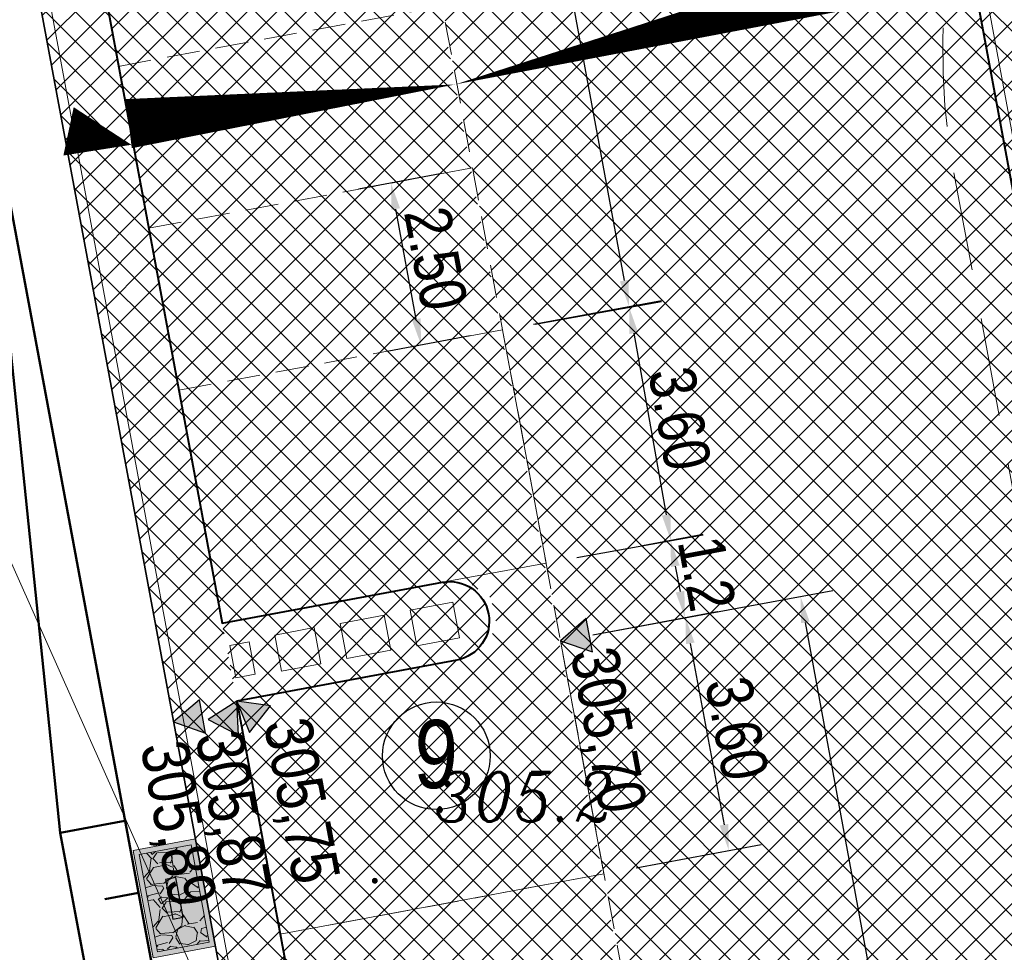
# Model space of a CAD drawing. Extents: x 779 to 3668, y -1329 to 9570.
# Tile 87 of 106: x 2179 to 2194, y -273 to -259. Entities that reach past the tile are written whole.
import ezdxf

# ---------------------------------------------------------------- set-up
doc = ezdxf.new("R2010")
doc.units = 0
for name, pattern in [('CIĄGłA', [0]), ('DASH', [0.75, 0.5, -0.25]), ('DASHED', [0.75, 0.5, -0.25])]:
    doc.linetypes.add(name, pattern=pattern)
for name, color, linetype, lineweight in [('219-działka ewidencyjna', 7, 'Continuous', 0), ('_a_obiekty', 250, 'Continuous', 30), ('AGP1_HATCH', 7, 'Continuous', 5), ('AGP1_KRAWEZNIKI', 7, 'Continuous', 40), ('AGP1_KRAWEZNIKI GRUBOŚCI', 7, 'Continuous', 9), ('AGP1_KRAWEZNIKI NOWE', 7, 'Continuous', 30), ('AGP1_OPISY', 7, 'Continuous', 13), ('kanał technologiczny (linia)', 7, 'Continuous', 0), ('RTPW01', 253, 'Continuous', 0), ('zz-legenda', 7, 'Continuous', 13), ('zz-obrzeża', 44, 'Continuous', 35), ('zz-skarpy', 92, 'Continuous', 50), ('zz-wypełnienie-chodniki', 142, 'Continuous', 5), ('zz-wypełnienie-drogi', 52, 'Continuous', 5), ('zz-wypełnienie-inne', 22, 'Continuous', 5)]:
    doc.layers.add(name, color=color, linetype=linetype, lineweight=lineweight)
doc.layers.add('SYTUACJA - znaki_czytnik_kart', color=7, linetype='Continuous')
doc.layers.add('zz-odwodnienie', color=5, linetype='Continuous')
doc.styles.add('ARIAL', font='ARIALN.TTF')
doc.styles.get("Standard").update_dxf_attribs({"font": 'arial.ttf'})
doc.styles.add('Style-ITALIC_1250', font='ITALIC_1250.shx')
doc.dimstyles.new('z1do1', dxfattribs={"dimtxt": 0.7, "dimasz": 0.4, "dimexe": 0.5, "dimexo": 0.5, "dimgap": 0.1, "dimtad": 1, "dimrnd": 0.05, "dimzin": 0, "dimdsep": 46, "dimtxsty": 'ARIAL', "dimcen": 0.09, "dimazin": 0, "dimtfac": 1, "dimtofl": 0, "dimtmove": 0, "dimatfit": 3, "dimfxl": 1, "dimtolj": 1, "dimtzin": 0, "dimarcsym": 0})
pattern_1 = [(45, (0, 0), (-0.2245064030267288, 0.2245064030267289), []), (135, (0, 0), (-0.2245064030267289, -0.2245064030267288), [])]
pattern_2 = [(45, (462.9080796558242, -495.6482805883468), (-0.2245064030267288, 0.2245064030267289), []), (135, (462.9080796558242, -495.6482805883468), (-0.2245064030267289, -0.2245064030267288), [])]
pattern_3 = [(45, (-3.070842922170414e-06, -495.6482803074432), (-0.2245064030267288, 0.2245064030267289), []), (135, (-3.070842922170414e-06, -495.6482803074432), (-0.2245064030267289, -0.2245064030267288), [])]

# ---------------------------------------------------------------- blocks, each defined once
blk = doc.blocks.new('RTPW01')
at = {"layer": 'RTPW01', "linetype": 'Continuous', "lineweight": 13, "true_color": 0x939598}
h = blk.add_hatch(color=252, dxfattribs=at)
edge = h.paths.add_edge_path()
edge.add_arc((0, 0), 0.045, 0, 360)
blk = doc.blocks.new('PZT MDCP podkład')
at = {"layer": '219-działka ewidencyjna', "color": 8, "linetype": 'Continuous', "lineweight": 13, "flags": 128}
blk.add_lwpolyline([(2102.666406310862, 125.6664607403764), (2122.376406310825, 81.44646074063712)], dxfattribs=at)
at = {"layer": 'RTPW01', "color": 8, "linetype": 'Continuous', "lineweight": 13}
blk.add_blockref('RTPW01', (2118.768406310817, 97.09846074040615), dxfattribs=at)
at = {"layer": 'RTPW01', "color": 8, "linetype": 'Continuous', "lineweight": 13, "style": 'Style-ITALIC_1250', "width": 0.9}
blk.add_text('305.2', height=0.75, dxfattribs=at).set_placement((2119.668406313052, 97.99846074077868))
blk = doc.blocks.new('znak wjazd-wyjazd')
at = {"layer": 'AGP1_HATCH', "true_color": 0x939598}
h = blk.add_hatch(dxfattribs=at)
h.set_pattern_fill('GRAVEL', color=252, scale=0.03, angle=28.27177332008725)
h.set_pattern_definition([(256.2845608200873, (-3071872.688159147, -8005853.467495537), (-2.120491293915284, -8.927311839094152), [0.102516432, -10.1491450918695]), (213.2415143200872, (-3071872.71246583, -8005853.567088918), (7.692294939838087, 5.002197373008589), [0.1759214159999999, -17.41621466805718]), (160.7822204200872, (-3071872.859600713, -8005853.663523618), (10.68118740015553, -3.772871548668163), [0.124044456, -12.28041683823]), (295.5454623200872, (-3071873.031099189, -8005853.972059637), (-6.547391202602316, 13.78295731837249), [0.1602013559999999, -15.8599312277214]), (321.1054275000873, (-3071872.962016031, -8005854.116600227), (-7.686603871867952, 6.248596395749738), [0.1570901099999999, -15.5519423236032]), (25.54546232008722, (-3071872.839752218, -8005854.215235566), (-13.78295731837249, -6.547391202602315), [0.1602013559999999, -15.8599312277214]), (65.96601379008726, (-3071872.695211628, -8005854.146152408), (-5.1150748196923, -11.40303668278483), [0.211858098, -20.9739345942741]), (100.5271016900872, (-3071872.608926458, -8005853.952661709), (-3.24263068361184, 17.29070843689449), [0.200015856, -19.8015769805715]), (149.7013389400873, (-3071872.645469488, -8005853.756012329), (-10.06083341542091, 5.836924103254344), [0.1607438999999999, -15.9136637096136]), (203.5081316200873, (-3071872.784257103, -8005853.674915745), (7.743042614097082, 3.299069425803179), [0.1835139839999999, -8.992181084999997]), (250.6692111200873, (-3071872.952539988, -8005853.748115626), (-4.083048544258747, -11.71321367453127), [0.237323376, -23.4950317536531]), (167.0858481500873, (-3071872.363099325, -8005853.621455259), (-6.863259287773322, 1.500137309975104), [0.08100136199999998, -8.0191697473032]), (199.7410077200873, (-3071872.442052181, -8005853.603352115), (9.44617052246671, 3.349817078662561), [0.1541045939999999, -15.25639169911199]), (253.2717733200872, (-3071872.587100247, -8005853.655403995), (0.3609246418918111, -0.6711016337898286), [0.1077628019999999, -0.9698679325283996]), (231.4703638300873, (-3071872.677388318, -8005853.600136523), (2.633658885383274, 3.146826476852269), [0.05803239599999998, -5.745186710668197]), (320.0731828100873, (-3071872.713537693, -8005853.645534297), (-1.753875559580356, 1.652380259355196), [0.082069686, -4.021425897]), (59.23552985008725, (-3071872.650601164, -8005853.698207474), (1.291455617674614, 2.424977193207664), [0.1332958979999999, -4.309889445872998]), (189.8368245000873, (-3071872.582419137, -8005853.583669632), (1.703127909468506, 0.05074765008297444), [0.09638614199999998, -2.3132694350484]), (44.66131365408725, (-3071873.102776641, -8005853.854870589), (5.628242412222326, 5.622551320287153), [0.1350264, -13.3676480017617]), (98.61794926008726, (-3071873.006735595, -8005853.759958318), (1.285764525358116, -8.825816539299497), [0.113279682, -11.21466470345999]), (321.4703638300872, (-3071872.654604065, -8005853.449449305), (-3.146826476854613, 2.633658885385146), [0.11606403, -5.687155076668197]), (11.88223299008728, (-3071872.563808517, -8005853.521748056), (-7.793790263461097, -1.595941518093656), [0.1350263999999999, -13.36764800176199]), (7.71572810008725, (-3071872.879003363, -8005854.270953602), (-4.077357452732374, -0.4624199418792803), [0.1302105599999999, -6.380320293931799]), (323.0469139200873, (-3071872.749971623, -8005854.253471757), (-7.325679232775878, 5.577494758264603), [0.109101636, -10.801078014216]), (95.07318281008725, (-3071872.286968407, -8005854.116941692), (-0.4624199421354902, 4.077357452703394), [0.11606403, -5.687155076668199]), (45.62579796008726, (-3071872.297231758, -8005854.001331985), (-7.280622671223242, -7.376426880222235), [0.127734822, -12.64571279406]), (97.71572810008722, (-3071872.615808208, -8005854.293794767), (0.4624199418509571, -4.077357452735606), [0.06510527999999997, -6.4454255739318]), (129.5817057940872, (-3071872.327234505, -8005854.138597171), (-2.114800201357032, 2.323481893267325), [0.03885437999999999, -3.8465984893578]), (194.2355298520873, (-3071872.351991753, -8005854.108651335), (2.374229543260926, 0.4116722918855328), [0.15709011, -2.9847163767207]), (214.2807792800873, (-3071872.504258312, -8005854.147281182), (6.350091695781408, 4.280348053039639), [0.1455800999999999, -14.4124094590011]), (331.9618408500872, (-3071872.618117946, -8005853.758606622), (-1.392950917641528, 0.9812786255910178), [0.109897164, -2.637532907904]), (21.42899991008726, (-3071872.521118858, -8005853.810264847), (12.13057705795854, 4.793515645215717), [0.191867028, -18.99480271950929]), (89.21716922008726, (-3071872.342515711, -8005853.740166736), (-0.1579340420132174, -6.141410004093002), [0.07845247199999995, -7.766817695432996]), (118.2717733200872, (-3071872.341443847, -8005853.661721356), (-1.032026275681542, 0.3101769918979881), [0.04571999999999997, -0.7162799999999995]), (148.5282104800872, (-3071872.528508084, -8005854.134366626), (5.210879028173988, -3.254012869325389), [0.105860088, -10.48018223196]), (76.28456082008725, (-3071872.618796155, -8005854.079099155), (2.12049129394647, 8.927311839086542), [0.205032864, -10.0466286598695]), (28.27177332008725, (-3071872.57018279, -8005853.879912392), (0.3101769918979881, 1.032026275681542), [0.19812, -0.5638799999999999]), (353.5766198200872, (-3071872.395696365, -8005853.786071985), (9.237488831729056, -1.088465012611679), [0.1204828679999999, -11.92779501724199]), (282.3263774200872, (-3071872.275969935, -8005853.799550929), (0.7725969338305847, -3.045331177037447), [0.110948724, -5.4364950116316]), (235.9177486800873, (-3071872.25228455, -8005853.907942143), (-9.141684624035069, -13.56858453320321), [0.1806435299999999, -17.88373932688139]), (203.6978520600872, (-3071872.353514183, -8005854.057557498), (-9.085245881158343, -4.02091871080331), [0.1911088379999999, -18.91975393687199])])
h.paths.add_polyline_path([(1879.636404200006, 131.4881996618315), (1880.340974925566, 131.8671242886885), (1879.630498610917, 133.1881807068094), (1878.925921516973, 132.8092778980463)])
at = {"layer": 'AGP1_KRAWEZNIKI GRUBOŚCI'}
for points in [[(1879.603841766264, 131.3798515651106), (1880.449324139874, 131.8345597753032), (1879.663057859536, 133.2965397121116), (1878.817575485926, 132.8418315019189)], [(1879.636406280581, 131.4882007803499), (1880.340974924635, 131.8671242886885), (1879.630493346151, 133.1881904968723), (1878.925924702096, 132.8092669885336)]]:
    blk.add_lwpolyline(points, close=True, dxfattribs=at)
at = {"layer": 'SYTUACJA - znaki_czytnik_kart'}
blk.add_lwpolyline([(1879.708641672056, 132.029484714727), (1879.849555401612, 132.105269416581), (1879.558257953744, 132.6469065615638), (1879.417344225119, 132.5711218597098)], close=True, dxfattribs=at)
blk = doc.blocks.new('d_rzędna')
at = {"layer": 'zz-odwodnienie'}
blk.add_hatch(color=0, dxfattribs=at).paths.add_polyline_path([(0, 0), (0.2580616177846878, 0.4469758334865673), (-0.2580616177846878, 0.4469758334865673)])
at = {"layer": 'zz-odwodnienie', "color": 0}
for p, q in [((-0.2580616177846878, 0.4469758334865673), (0, 0)), ((0.2580616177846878, 0.4469758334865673), (-0.2580616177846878, 0.4469758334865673)), ((-0.2580616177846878, 0.4469758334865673), (0, 0)), ((0.2580616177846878, 0.4469758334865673), (-0.2580616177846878, 0.4469758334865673)), ((0, 0), (0.2580616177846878, 0.4469758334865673)), ((0, 0), (0.2580616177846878, 0.4469758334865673))]:
    blk.add_line(p, q, dxfattribs=at)
blk = doc.blocks.new('*D1421')
at = {"layer": 'Defpoints', "color": 0, "transparency": 16777216}
for p in [(2178.488596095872, -252.5452120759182), (2171.999900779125, -253.753847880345), (2184.85558625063, -286.7271046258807)]:
    blk.add_point(p, dxfattribs=at)
at = {"layer": 'zz-legenda', "color": 0, "lineweight": -2, "transparency": 16777216}
for p, q in [((2177.997050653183, -252.6367712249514), (2171.508355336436, -253.8454070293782)), ((2178.293643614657, -287.5425040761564), (2172.073148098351, -254.1470842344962)), ((2184.364040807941, -286.8186637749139), (2177.875345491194, -288.0272995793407))]:
    blk.add_line(p, q, dxfattribs=at)
at = {"layer": 'zz-legenda', "color": 0, "transparency": 16777216}
for points in [[(2172.13868749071, -254.1348763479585), (2172.007608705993, -254.159292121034), (2171.999900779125, -253.753847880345)], [(2178.359183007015, -287.5302961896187), (2178.228104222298, -287.5547119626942), (2178.366890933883, -287.9357404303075)]]:
    blk.add_solid(points, dxfattribs=at)
at = {"layer": 'zz-legenda', "color": 0, "transparency": 16777216, "insert": (2175.633062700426, -270.7610356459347), "char_height": 0.7, "attachment_point": 5, "rotation": 280.5514448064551, "style": 'ARIAL'}
blk.add_mtext('\\A1;34.75', dxfattribs=at)
blk = doc.blocks.new('*D1429')
at = {"layer": 'Defpoints', "color": 0, "transparency": 16777216}
for p in [(2186.666956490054, -263.6858130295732), (2189.221432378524, -266.8861437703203), (2187.300810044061, -267.2296662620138)]:
    blk.add_point(p, dxfattribs=at)
at = {"layer": 'zz-legenda', "color": 0, "lineweight": -2, "transparency": 16777216}
for p, q in [((2187.159145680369, -263.5977800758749), (2189.079768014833, -263.2542575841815)), ((2188.658005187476, -263.7360418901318), (2189.151006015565, -266.4923924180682)), ((2187.792999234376, -267.1416333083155), (2189.713621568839, -266.7981108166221))]:
    blk.add_line(p, q, dxfattribs=at)
at = {"layer": 'zz-legenda', "color": 0, "transparency": 16777216}
for points in [[(2188.723630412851, -263.7243041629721), (2188.5923799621, -263.7477796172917), (2188.587578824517, -263.3422905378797)], [(2189.21663124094, -266.4806546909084), (2189.08538079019, -266.504130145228), (2189.221432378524, -266.8861437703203)]]:
    blk.add_solid(points, dxfattribs=at)
at = {"layer": 'zz-legenda', "color": 0, "transparency": 16777216, "insert": (2189.354761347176, -265.0336844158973), "char_height": 0.7, "attachment_point": 5, "rotation": 280.1406932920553, "style": 'ARIAL'}
blk.add_mtext('\\A1;3.60', dxfattribs=at)
blk = doc.blocks.new('*D1430')
at = {"layer": 'Defpoints', "color": 0, "transparency": 16777216}
for p in [(2187.545923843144, -268.4046493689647), (2190.101362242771, -271.5905731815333), (2188.205149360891, -271.9437766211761)]:
    blk.add_point(p, dxfattribs=at)
at = {"layer": 'zz-legenda', "color": 0, "lineweight": -2, "transparency": 16777216}
for p, q in [((2188.037469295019, -268.3130902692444), (2189.933682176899, -267.9598868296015)), ((2189.515384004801, -268.4446822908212), (2190.028114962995, -271.1973368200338)), ((2188.696694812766, -271.8522175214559), (2190.592907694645, -271.4990140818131))]:
    blk.add_line(p, q, dxfattribs=at)
at = {"layer": 'zz-legenda', "color": 0, "transparency": 16777216}
for points in [[(2189.580923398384, -268.4324744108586), (2189.449844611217, -268.4568901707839), (2189.442136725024, -268.0514459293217)], [(2190.093654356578, -271.1851289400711), (2189.962575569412, -271.2095446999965), (2190.101362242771, -271.5905731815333)]]:
    blk.add_solid(points, dxfattribs=at)
at = {"layer": 'zz-legenda', "color": 0, "transparency": 16777216, "insert": (2190.221416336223, -269.7372510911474), "char_height": 0.7, "attachment_point": 5, "rotation": 280.5514390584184, "style": 'ARIAL'}
blk.add_mtext('\\A1;3.60', dxfattribs=at)
blk = doc.blocks.new('*D1431')
at = {"layer": 'Defpoints', "color": 0, "transparency": 16777216}
for p in [(2188.299651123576, -267.051013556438), (2189.43391634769, -268.0529771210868), (2188.51806093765, -268.2235715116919)]:
    blk.add_point(p, dxfattribs=at)
at = {"layer": 'zz-legenda', "color": 0, "lineweight": -2, "transparency": 16777216}
for p, q in [((2188.791196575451, -266.9594544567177), (2189.707051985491, -266.7888600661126)), ((2189.288753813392, -267.2736555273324), (2189.360669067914, -267.6597407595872)), ((2189.009606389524, -268.1320124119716), (2189.925461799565, -267.9614180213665))]:
    blk.add_line(p, q, dxfattribs=at)
at = {"layer": 'zz-legenda', "color": 0, "transparency": 16777216}
for points in [[(2189.354293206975, -267.2614476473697), (2189.223214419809, -267.285863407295), (2189.215506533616, -266.8804191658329)], [(2189.426208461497, -267.6475328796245), (2189.295129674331, -267.6719486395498), (2189.43391634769, -268.0529771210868)]]:
    blk.add_solid(points, dxfattribs=at)
at = {"layer": 'zz-legenda', "color": 0, "transparency": 16777216, "insert": (2189.768510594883, -267.3840326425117), "char_height": 0.7, "attachment_point": 5, "rotation": 280.55143905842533, "style": 'ARIAL'}
blk.add_mtext('\\A1;1.2', dxfattribs=at)
blk = doc.blocks.new('*D1438')
at = {"layer": 'Defpoints', "color": 0, "transparency": 16777216}
for p in [(2187.545882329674, -268.4046571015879), (2193.654697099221, -281.10784007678), (2190.010962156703, -281.7794111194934)]:
    blk.add_point(p, dxfattribs=at)
at = {"layer": 'zz-legenda', "color": 0, "lineweight": -2, "transparency": 16777216}
for p, q in [((2188.037600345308, -268.3140293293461), (2191.681335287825, -267.6424582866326)), ((2191.262119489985, -268.1264604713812), (2193.582194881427, -280.7144656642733)), ((2190.502680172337, -281.6887833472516), (2194.146415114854, -281.0172123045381))]:
    blk.add_line(p, q, dxfattribs=at)
at = {"layer": 'zz-legenda', "color": 0, "transparency": 16777216}
for points in [[(2191.327681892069, -268.1143767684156), (2191.196557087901, -268.1385441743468), (2191.189617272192, -267.7330860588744)], [(2193.647757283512, -280.7023819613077), (2193.516632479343, -280.7265493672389), (2193.654697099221, -281.10784007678)]]:
    blk.add_solid(points, dxfattribs=at)
at = {"layer": 'zz-legenda', "color": 0, "transparency": 16777216, "insert": (2192.871981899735, -274.3375565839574), "char_height": 0.7, "attachment_point": 5, "rotation": 280.44290025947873, "style": 'ARIAL'}
blk.add_mtext('\\A1;13.60', dxfattribs=at)
blk = doc.blocks.new('*D1460')
at = {"layer": 'Defpoints', "color": 0, "transparency": 16777216}
for p in [(2183.46236728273, -246.4817328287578), (2188.585567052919, -263.3314007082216), (2186.641583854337, -263.6905391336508)]:
    blk.add_point(p, dxfattribs=at)
at = {"layer": 'zz-legenda', "color": 0, "lineweight": -2, "transparency": 16777216}
for p, q in [((2183.954047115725, -246.3908981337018), (2185.898030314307, -246.0317597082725)), ((2185.479018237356, -246.5159382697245), (2188.512899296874, -262.9380568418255)), ((2187.133263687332, -263.5997044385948), (2189.077246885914, -263.2405660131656))]:
    blk.add_line(p, q, dxfattribs=at)
at = {"layer": 'zz-legenda', "color": 0, "transparency": 16777216}
for points in [[(2185.544575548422, -246.5038269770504), (2185.41346092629, -246.5280495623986), (2185.406350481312, -246.1225944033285)], [(2188.578456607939, -262.9259455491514), (2188.447341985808, -262.9501681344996), (2188.585567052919, -263.3314007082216)]]:
    blk.add_solid(points, dxfattribs=at)
at = {"layer": 'zz-legenda', "color": 0, "transparency": 16777216, "insert": (2187.445748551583, -254.6439017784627), "char_height": 0.7, "attachment_point": 5, "rotation": 280.4670121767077, "style": 'ARIAL'}
blk.add_mtext('\\A1;17.50', dxfattribs=at)
blk = doc.blocks.new('*D1584')
at = {"layer": 'Defpoints', "color": 0, "transparency": 16777216}
for p in [(2186.209096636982, -261.2280977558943), (2184.971510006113, -261.4586205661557), (2186.666891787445, -263.6858250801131)]:
    blk.add_point(p, dxfattribs=at)
at = {"layer": 'zz-legenda', "color": 0, "lineweight": -2, "transparency": 16777216}
for p, q in [((2185.717551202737, -261.3196569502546), (2184.479964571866, -261.5501797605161)), ((2185.356058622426, -263.5231113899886), (2185.044757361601, -261.8518569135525)), ((2186.175346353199, -263.7773842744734), (2184.937760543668, -264.0079069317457))]:
    blk.add_line(p, q, dxfattribs=at)
at = {"layer": 'zz-legenda', "color": 0, "transparency": 16777216}
for points in [[(2185.110296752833, -261.8396490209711), (2184.979217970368, -261.8640648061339), (2184.971510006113, -261.4586205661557)], [(2185.421598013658, -263.5109034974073), (2185.290519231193, -263.53531928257), (2185.429305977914, -263.9163477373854)]]:
    blk.add_solid(points, dxfattribs=at)
at = {"layer": 'zz-legenda', "color": 0, "transparency": 16777216, "insert": (2185.650074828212, -262.6037256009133), "char_height": 0.7, "attachment_point": 5, "rotation": 280.55145008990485, "style": 'ARIAL'}
blk.add_mtext('\\A1;2.50', dxfattribs=at)

msp = doc.modelspace()

# ---------------------------------------------------------------- hatches: boundary and pattern name
at = {"layer": 'AGP1_HATCH', "true_color": 0x636466, "transparency": 33554477}
h = msp.add_hatch(color=251, dxfattribs=at)
h.dxf.hatch_style = 1
h.paths.add_polyline_path([(2182.002563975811, -271.410567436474), (2181.058796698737, -271.586360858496), (2181.362772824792, -273.2182917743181), (2182.306540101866, -273.0424983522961)])
h.paths.add_polyline_path([(2212.585672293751, -338.8469483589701), (2213.475855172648, -338.4875398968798), (2214.097332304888, -340.0268144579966), (2213.207149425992, -340.3862229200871)])
at = {"layer": 'zz-wypełnienie-chodniki'}
h = msp.add_hatch(dxfattribs=at)
h.set_pattern_fill('ANSI37', color=256, scale=0.1, style=0)
h.set_pattern_definition(pattern_1)
edge = h.paths.add_edge_path()
edge.add_arc((2213.798152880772, -338.8711046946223), 2.632842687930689, 240.83171109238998, 270.2906532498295, ccw=False)
edge.add_arc((2214.307711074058, -338.3123928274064), 3.37347240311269, 200.4116660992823, 237.8982900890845, ccw=False)
edge.add_arc((2368.544108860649, -287.685559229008), 165.7037624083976, 197.7806309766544, 198.2175828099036, ccw=False)
edge.add_arc((2214.562165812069, -337.0583290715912), 4.000000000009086, 112.30075385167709, 197.8898825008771, ccw=False)
edge.add_line((2213.044292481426, -333.357510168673), (2216.905159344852, -332.0495769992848))
edge.add_arc((2211.040775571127, -315.8113433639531), 17.26473946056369, 289.8570159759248, 321.7647974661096)
edge.add_arc((2212.625452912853, -317.0850901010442), 15.23171446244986, 321.8391110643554, 367.1869803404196)
edge.add_line((2227.737494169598, -315.1794840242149), (2223.087990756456, -291.3849213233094))
edge.add_line((2223.087990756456, -291.3849213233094), (2221.237886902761, -285.3230589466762))
edge.add_line((2221.237886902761, -285.3230589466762), (2217.650174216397, -275.2927567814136))
edge.add_line((2217.650174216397, -275.2927567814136), (2210.523554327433, -257.2172198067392))
edge.add_line((2210.523554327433, -257.2172198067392), (2206.575240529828, -247.2029503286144))
edge.add_line((2206.575240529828, -247.2029503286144), (2206.241761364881, -246.3571335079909))
edge.add_arc((2201.589566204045, -248.1923033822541), 5.001076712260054, 21.52794352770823, 100.541275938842)
edge.add_line((2200.674650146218, -243.275627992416), (2200.541612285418, -243.3004086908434))
edge.add_line((2200.541612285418, -243.3004086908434), (2178.546908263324, -247.3973185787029))
edge.add_line((2178.546908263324, -247.3973185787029), (2187.812637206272, -297.1416013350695))
edge.add_line((2187.812637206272, -297.1416013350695), (2191.515679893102, -296.4518429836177))
edge.add_arc((2191.647852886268, -297.6476642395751), 1.203103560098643, -19.96193769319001, 96.30724697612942, ccw=False)
edge.add_arc((2192.308942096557, -297.8870733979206), 0.4999999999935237, 317.2270974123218, 339.9615464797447, ccw=False)
edge.add_arc((2197.626382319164, -302.8064078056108), 6.743964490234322, 137.2270973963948, 184.4631622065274)
edge.add_line((2190.902868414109, -303.3312104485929), (2191.261298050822, -305.6470830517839))
edge.add_line((2191.261298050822, -305.6470830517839), (2192.318950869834, -311.3577512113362))
edge.add_line((2192.318950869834, -311.3577512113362), (2193.162126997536, -315.9018189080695))
edge.add_line((2193.162126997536, -315.9018189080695), (2195.317900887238, -325.8369132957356))
edge.add_arc((2210.400793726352, -321.9094821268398), 15.58583882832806, 194.5951329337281, 204.2785181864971)
edge.add_arc((2203.597853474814, -324.8461195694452), 8.177987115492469, 205.1211640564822, 225.4637220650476)
edge.add_line((2197.862134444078, -330.675442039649), (2200.293390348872, -333.0918171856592))
edge.add_arc((2194.587794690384, -338.2653090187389), 7.70187247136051, 27.114490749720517, 42.19985456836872, ccw=False)
edge.add_line((2201.44321261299, -334.7550263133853), (2202.534785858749, -337.3047515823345))
edge.add_arc((2196.294933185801, -339.1341975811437), 6.502509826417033, -2.9609049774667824, 16.340470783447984, ccw=False)
edge.add_arc((2184.658865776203, -337.3537236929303), 18.25300297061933, 344.7003824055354, 353.34182273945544, ccw=False)
edge.add_line((2202.264967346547, -342.1700817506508), (2201.97496734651, -343.2200817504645))
edge.add_arc((2192.412753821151, -339.7061430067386), 10.18742818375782, 310.1754082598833, 339.82254230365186, ccw=False)
edge.add_line((2198.984967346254, -347.4900817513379), (2198.506741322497, -347.6819364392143))
edge.add_arc((2192.412753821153, -339.7061430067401), 10.03742818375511, 307.3820107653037, 339.7887873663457)
edge.add_arc((2172.677213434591, -334.532127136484), 30.40870538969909, 343.4897296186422, 347.8328201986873)
edge.add_arc((2184.653610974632, -337.3529042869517), 18.10831725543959, 348.5707290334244, 353.3645147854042)
edge.add_arc((2196.211605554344, -339.143093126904), 6.436124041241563, 357.3081371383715, 376.048817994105)
edge.add_line((2202.396891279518, -337.3637861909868), (2201.307357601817, -334.8188249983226))
edge.add_arc((2198.580633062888, -335.5044598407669), 2.811604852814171, 14.11440779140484, 55.20945348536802)
edge.add_line((2200.18487314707, -333.1954480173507), (2197.756660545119, -330.7820975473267))
edge.add_arc((2203.597853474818, -324.846119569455), 8.327987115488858, 205.1135589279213, 225.461118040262, ccw=False)
edge.add_arc((2210.400793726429, -321.9094821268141), 15.73583882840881, 194.5838918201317, 204.2825258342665, ccw=False)
edge.add_line((2195.171963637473, -325.8717236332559), (2193.015057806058, -315.9314125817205))
edge.add_line((2193.015057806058, -315.9314125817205), (2192.139354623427, -311.2391560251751))
edge.add_line((2192.139354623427, -311.2391560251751), (2189.468661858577, -311.7364003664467))
edge.add_line((2189.468661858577, -311.7364003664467), (2188.434282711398, -306.334377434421))
edge.add_line((2188.434282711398, -306.334377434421), (2191.142475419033, -305.8299800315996))
edge.add_line((2191.142475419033, -305.8299800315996), (2190.753769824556, -303.3485737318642))
edge.add_arc((2197.62638231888, -302.8064078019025), 6.893964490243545, 137.4766232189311, 184.5106019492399, ccw=False)
edge.add_arc((2192.177018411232, -297.8088940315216), 0.5000000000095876, 317.4766233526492, 342.9050172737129)
edge.add_arc((2191.651318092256, -297.6472178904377), 1.049999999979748, 342.9050174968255, 381.5320247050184)
edge.add_line((2192.628041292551, -297.2618456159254), (2185.88205571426, -298.5184068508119))
edge.add_line((2185.88205571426, -298.5184068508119), (2183.72506395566, -286.9376839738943))
edge.add_line((2183.72506395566, -286.9376839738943), (2184.855544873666, -286.7271130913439))
edge.add_line((2184.855544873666, -286.7271130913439), (2177.536339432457, -247.4331472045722))
edge.add_line((2177.536339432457, -247.4331472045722), (2178.519430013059, -247.2500290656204))
edge.add_line((2178.519430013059, -247.2500290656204), (2200.529099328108, -243.1501589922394))
edge.add_line((2200.529099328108, -243.1501589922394), (2200.64897745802, -243.1275829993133))
edge.add_arc((2201.589816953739, -248.191455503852), 5.150532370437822, 21.519896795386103, 100.52522516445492, ccw=False)
edge.add_line((2206.381306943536, -246.3021150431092), (2206.710303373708, -247.1365621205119))
edge.add_line((2206.710303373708, -247.1365621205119), (2210.670374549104, -257.180652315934))
edge.add_line((2210.670374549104, -257.180652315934), (2214.425768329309, -266.705627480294))
edge.add_line((2214.425768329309, -266.705627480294), (2215.039774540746, -266.463544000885))
edge.add_line((2215.039774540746, -266.463544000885), (2215.648720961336, -268.0077775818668))
edge.add_line((2215.648720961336, -268.0077775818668), (2215.034630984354, -268.2498940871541))
edge.add_line((2215.034630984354, -268.2498940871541), (2217.789719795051, -275.2377383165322))
edge.add_line((2217.789719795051, -275.2377383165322), (2221.381354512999, -285.2792765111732))
edge.add_line((2221.381354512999, -285.2792765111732), (2223.235207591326, -291.3561603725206))
edge.add_line((2223.235207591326, -291.3561603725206), (2227.886315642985, -315.1607178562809))
edge.add_arc((2212.625452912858, -317.0850901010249), 15.38171446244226, -38.161251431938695, 7.186980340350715, ccw=False)
edge.add_arc((2211.040775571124, -315.8113433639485), 17.41473946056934, 289.8520854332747, 321.76511738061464, ccw=False)
edge.add_line((2216.954700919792, -332.1911674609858), (2213.092420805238, -333.4995793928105))
edge.add_arc((2214.528808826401, -337.0426452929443), 3.823156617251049, 112.0680378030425, 198.2671306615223)
edge.add_line((2210.898318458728, -338.2410050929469), (2211.28663729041, -339.4366203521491))
edge.add_arc((2213.748107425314, -338.6216407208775), 2.592880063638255, 198.3194318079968, 219.5311920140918)
edge.add_arc((2213.798153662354, -338.8711088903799), 2.48284268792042, 214.3488660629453, 282.14863913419)
edge.add_line((2214.320664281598, -341.2983481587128), (2213.811508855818, -341.50391350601))
h = msp.add_hatch(dxfattribs=at)
h.set_pattern_fill('ANSI37', color=256, scale=0.1, style=0)
h.set_pattern_definition(pattern_1)
edge = h.paths.add_edge_path()
edge.add_arc((2194.03248681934, -252.5312236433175), 1.28406370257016, 12.85121558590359, 189.0977148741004)
edge.add_line((2192.764576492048, -252.7342581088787), (2192.811084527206, -252.9840009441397))
edge.add_line((2192.811084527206, -252.9840009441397), (2193.194855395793, -255.0443185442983))
edge.add_line((2193.194855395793, -255.0443185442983), (2195.388596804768, -266.8216690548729))
edge.add_arc((2196.568305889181, -266.6019272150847), 1.199999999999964, 190.5514390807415, 280.5381373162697)
edge.add_line((2196.787773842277, -267.7816872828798), (2197.243883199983, -267.6968383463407))
edge.add_arc((2197.024415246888, -266.5170782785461), 1.199999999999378, 280.5381373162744, 359.9999999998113)
edge.add_arc((2196.456745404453, -266.5694303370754), 1.768444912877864, 1.696400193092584, 8.841737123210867)
edge.add_line((2198.204175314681, -266.2976103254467), (2198.149308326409, -266.0026703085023))
edge.add_line((2198.149308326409, -266.0026703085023), (2198.001844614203, -266.0301376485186))
edge.add_line((2198.001844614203, -266.0301376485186), (2198.056705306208, -266.3250438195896))
edge.add_arc((2197.024415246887, -266.5170782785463), 1.049999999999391, -79.46186268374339, 10.538137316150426, ccw=False)
edge.add_line((2197.216449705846, -267.5493683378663), (2196.76034034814, -267.6342172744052))
edge.add_arc((2196.568305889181, -266.6019272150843), 1.050000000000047, 190.5514390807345, 280.5381373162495, ccw=False)
edge.add_line((2195.53606044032, -266.7942013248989), (2193.342319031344, -255.0168508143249))
edge.add_line((2193.342319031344, -255.0168508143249), (2192.958548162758, -252.9565332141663))
edge.add_line((2192.958548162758, -252.9565332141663), (2192.912397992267, -252.7087116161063))
edge.add_arc((2194.044449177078, -252.5541163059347), 1.14255835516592, 0.6345549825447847, 187.7763304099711, ccw=False)
edge.add_line((2195.186937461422, -252.541462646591), (2195.186981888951, -252.5414543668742))
edge.add_line((2195.186981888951, -252.5414543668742), (2195.625826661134, -254.8968726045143))
edge.add_line((2195.625826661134, -254.8968726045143), (2195.773296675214, -254.8694391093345))
edge.add_line((2195.773296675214, -254.8694391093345), (2195.334444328, -252.5139802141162))
edge.add_line((2195.334444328, -252.5139802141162), (2195.284385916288, -252.2456220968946))
edge = h.paths.add_edge_path(flags=17)
edge.add_line((2195.186981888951, -252.5414543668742), (2195.186937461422, -252.541462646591))
edge.add_arc((2194.044449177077, -252.5541163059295), 1.1425583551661, 0.6345549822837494, 187.7763304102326)
edge.add_line((2192.912397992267, -252.7087116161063), (2192.958548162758, -252.9565332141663))
edge.add_line((2192.958548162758, -252.9565332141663), (2193.342319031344, -255.0168508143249))
edge.add_line((2193.342319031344, -255.0168508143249), (2195.53606044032, -266.7942013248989))
edge.add_arc((2196.568305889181, -266.6019272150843), 1.05000000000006, 190.5514390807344, 280.5381373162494)
edge.add_line((2196.76034034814, -267.6342172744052), (2197.216449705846, -267.5493683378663))
edge.add_arc((2197.024415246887, -266.5170782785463), 1.049999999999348, 280.5381373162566, 370.5381373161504)
edge.add_line((2198.056705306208, -266.3250438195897), (2198.001844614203, -266.0301376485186))
edge.add_line((2198.001844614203, -266.0301376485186), (2196.808369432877, -266.2524403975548))
edge.add_line((2196.808369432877, -266.2524403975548), (2194.724224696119, -255.0645954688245))
edge.add_line((2194.724224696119, -255.0645954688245), (2195.625826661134, -254.8968726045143))
edge.add_line((2195.625826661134, -254.8968726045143), (2195.186981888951, -252.5414543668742))
h = msp.add_hatch(dxfattribs=at)
h.set_pattern_fill('ANSI37', color=256, scale=0.1, style=0)
h.set_pattern_definition(pattern_3)
edge = h.paths.add_edge_path()
edge.add_arc((2185.863061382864, -268.1077910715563), 0.600000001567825, 10.55143897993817, 100.5514390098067)
edge.add_line((2185.753190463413, -267.5179365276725), (2182.410720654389, -268.1405310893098))
edge.add_line((2182.410720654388, -268.1405310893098), (2182.630461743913, -269.3202403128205))
edge.add_line((2182.630461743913, -269.3202403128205), (2185.97293230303, -268.6976456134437))
edge.add_arc((2185.863061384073, -268.1077910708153), 0.6000000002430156, 280.5514389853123, 370.5514389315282)
h = msp.add_hatch(dxfattribs=at)
h.set_pattern_fill('ANSI37', color=256, scale=0.1, style=0)
h.set_pattern_definition(pattern_3)
edge = h.paths.add_edge_path()
edge.add_arc((2185.863062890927, -268.1077907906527), 0.600000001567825, 10.55143897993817, 100.5514390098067)
edge.add_line((2185.753191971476, -267.5179362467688), (2182.410722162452, -268.1405308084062))
edge.add_line((2182.410722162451, -268.1405308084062), (2182.630463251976, -269.3202400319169))
edge.add_line((2182.630463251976, -269.3202400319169), (2185.972933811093, -268.6976453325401))
edge.add_arc((2185.863062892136, -268.1077907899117), 0.6000000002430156, 280.5514389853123, 370.5514389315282)
at = {"layer": 'zz-wypełnienie-drogi'}
h = msp.add_hatch(dxfattribs=at)
h.set_pattern_fill('ANSI37', color=256, scale=0.1, style=0)
h.set_pattern_definition(pattern_2)
edge = h.paths.add_edge_path()
edge.add_line((2193.780827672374, -258.1902065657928), (2192.764576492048, -252.7342581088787))
edge.add_arc((2194.032486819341, -252.531223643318), 1.284063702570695, 100.97446523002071, 189.0977148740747, ccw=False)
edge.add_arc((2194.03248681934, -252.5312236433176), 1.284063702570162, 372.85121558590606, 460.9744652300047, ccw=False)
edge.add_line((2195.284385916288, -252.2456220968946), (2195.773473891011, -254.8704142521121))
edge.add_line((2195.773473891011, -254.8704142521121), (2199.31245493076, -254.211056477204))
edge.add_line((2199.31245493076, -254.211056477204), (2198.962388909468, -252.3318256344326))
edge.add_line((2198.962388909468, -252.3318256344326), (2198.929365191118, -252.0225964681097))
edge.add_arc((2200.928577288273, -251.9655835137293), 2.000024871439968, 90.0003515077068, 181.6335018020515, ccw=False)
edge.add_arc((2200.926902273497, -251.9682601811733), 2.002702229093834, 386.70065831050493, 449.95243014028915, ccw=False)
edge.add_line((2202.716048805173, -251.0683874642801), (2207.924485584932, -264.2568896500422))
edge.add_line((2207.924485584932, -264.2568896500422), (2212.61907238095, -262.5321746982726))
edge.add_line((2212.61907238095, -262.5321746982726), (2206.408497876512, -246.7800410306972))
edge.add_line((2206.408497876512, -246.7800410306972), (2206.113888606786, -246.0624178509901))
edge.add_line((2206.113888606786, -246.0624178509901), (2205.405324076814, -244.959556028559))
edge.add_line((2205.405324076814, -244.959556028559), (2204.148198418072, -243.8949295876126))
edge.add_line((2204.148198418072, -243.8949295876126), (2202.163668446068, -243.1360984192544))
edge.add_line((2202.163668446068, -243.1360984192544), (2200.435773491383, -243.3198502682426))
edge.add_line((2200.435773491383, -243.3198502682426), (2183.462321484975, -246.4817331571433))
edge.add_line((2183.462321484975, -246.4817331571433), (2187.645693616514, -268.9479672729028))
edge.add_line((2187.645693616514, -268.9479672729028), (2195.388596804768, -266.8216690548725))
edge.add_line((2195.388596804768, -266.8216690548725), (2195.255642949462, -266.1078911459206))
edge.add_line((2195.255642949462, -266.1078911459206), (2193.780827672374, -258.1902065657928))
h = msp.add_hatch(dxfattribs=at)
h.set_pattern_fill('ANSI37', color=256, scale=0.1, style=0)
h.set_pattern_definition(pattern_2)
edge = h.paths.add_edge_path()
edge.add_line((2217.650215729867, -275.2928728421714), (2212.637307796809, -262.5784190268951))
edge.add_line((2212.637307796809, -262.5784190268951), (2207.924488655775, -264.2568905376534))
edge.add_arc((2206.808124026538, -264.6970382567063), 1.200000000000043, 280.5381373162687, 381.5177695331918, ccw=False)
edge.add_line((2207.027591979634, -265.8767983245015), (2202.552803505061, -266.7092325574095))
edge.add_arc((2202.333335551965, -265.5294724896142), 1.20000000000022, 190.5381373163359, 280.53813731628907, ccw=False)
edge.add_line((2201.15357548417, -265.7489404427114), (2201.098708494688, -265.4540004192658))
edge.add_line((2201.098708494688, -265.4540004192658), (2198.149303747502, -266.0026697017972))
edge.add_line((2198.149303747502, -266.0026697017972), (2198.204175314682, -266.2976103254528))
edge.add_arc((2197.024415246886, -266.5170782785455), 1.200000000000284, 280.5381373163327, 370.5381373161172, ccw=False)
edge.add_line((2197.243883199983, -267.6968383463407), (2196.787773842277, -267.7816872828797))
edge.add_arc((2196.568305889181, -266.6019272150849), 1.199999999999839, 190.5514390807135, 280.53813731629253, ccw=False)
edge.add_line((2195.388596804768, -266.8216690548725), (2187.647015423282, -268.947721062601))
edge.add_line((2187.647015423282, -268.947721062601), (2193.039591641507, -297.8681058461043))
edge.add_line((2193.039591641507, -297.8681058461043), (2191.30608954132, -300.0531105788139))
edge.add_line((2191.30608954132, -300.0531105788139), (2190.914824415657, -302.1460688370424))
edge.add_line((2190.914824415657, -302.1460688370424), (2201.99391793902, -298.4671136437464))
edge.add_line((2201.99391793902, -298.4671136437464), (2198.628777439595, -281.0408664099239))
edge.add_line((2198.628777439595, -281.0408664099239), (2198.084489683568, -278.1187986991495))
edge.add_line((2198.084489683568, -278.1187986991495), (2198.41080027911, -276.736314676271))
edge.add_line((2198.41080027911, -276.736314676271), (2199.234948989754, -275.8016822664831))
edge.add_line((2199.234948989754, -275.8016822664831), (2199.896706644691, -275.6793945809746))
edge.add_line((2199.896706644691, -275.6793945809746), (2210.41453182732, -273.7737764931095))
edge.add_line((2210.41453182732, -273.7737764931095), (2211.243328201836, -274.0263043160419))
edge.add_line((2211.243328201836, -274.0263043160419), (2211.797728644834, -274.4161147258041))
edge.add_line((2211.797728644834, -274.4161147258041), (2212.331679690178, -275.2499864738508))
edge.add_line((2212.331679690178, -275.2499864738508), (2215.880837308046, -294.1821636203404))
edge.add_line((2215.880837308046, -294.1821636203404), (2215.957200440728, -294.5921273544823))
edge.add_line((2215.957200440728, -294.5921273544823), (2224.339408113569, -297.7892458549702))
edge.add_line((2224.339408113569, -297.7892458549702), (2223.08798617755, -291.384920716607))
edge.add_line((2223.08798617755, -291.384920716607), (2221.237928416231, -285.3231949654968))
edge.add_line((2221.237928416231, -285.3231949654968), (2217.650215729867, -275.2928728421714))
at = {"layer": 'zz-wypełnienie-inne'}
h = msp.add_hatch(dxfattribs=at)
h.set_pattern_fill('ANSI37', color=256, scale=0.1, style=0)
h.set_pattern_definition(pattern_2)
h.paths.add_polyline_path([(2183.436133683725, -246.4819792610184), (2178.546902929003, -247.3973139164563), (2182.41069755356, -268.140535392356), (2186.05443150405, -267.4618250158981), (2186.494112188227, -267.7580212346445), (2186.576229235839, -268.1684354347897), (2186.449599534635, -268.4215168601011), (2186.100049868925, -268.6739677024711), (2182.630425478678, -269.3202470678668), (2187.832652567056, -297.0832006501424), (2192.075236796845, -296.3844717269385), (2192.835596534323, -296.9440126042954)])

# ---------------------------------------------------------------- linework, layer by layer
at = {"color": 18, "linetype": 'DASHED', "lineweight": 13, "true_color": 0x000000}
for points in [[(2178.546866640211, -247.3973260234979), (2183.462321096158, -246.4817346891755), (2192.728087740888, -296.2260101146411), (2187.812633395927, -297.1416020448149), (2182.630430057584, -269.3202476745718)], [(2185.751299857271, -258.770370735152), (2180.835853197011, -259.6859602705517)], [(2186.209095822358, -261.2280979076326), (2181.293649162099, -262.1436874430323)], [(2186.666891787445, -263.6858250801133), (2181.751445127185, -264.601414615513)], [(2188.205085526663, -271.9437885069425), (2183.289638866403, -272.8593780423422)]]:
    msp.add_lwpolyline(points, dxfattribs=at)
at = {"lineweight": 15}
for points in [[(2187.326140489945, -267.22494801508), (2186.666914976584, -263.6858207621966)], [(2185.75319504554, -267.517937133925), (2187.326140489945, -267.22494801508)], [(2183.289653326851, -272.8593753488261), (2188.205107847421, -271.9437843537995), (2187.545882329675, -268.4046571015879)]]:
    msp.add_lwpolyline(points, dxfattribs=at)
at = {"color": 18, "linetype": 'CIĄGłA', "lineweight": 5, "true_color": 0x000000}
msp.add_lwpolyline([(2182.002563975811, -271.410567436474), (2181.058796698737, -271.586360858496), (2181.362772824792, -273.2182917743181), (2182.306540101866, -273.0424983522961)], close=True, dxfattribs=at)
at = {"layer": '_a_obiekty', "color": 251, "linetype": 'DASH', "lineweight": 5, "ltscale": 3, "true_color": 0x636466}
msp.add_lwpolyline([(2203.290115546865, -249.3109352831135), (2201.520475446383, -249.6401372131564, 0.4142135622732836), (2193.518041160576, -261.3003707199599), (2194.518449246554, -266.6781103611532, 0.4163333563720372), (2206.249734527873, -274.6670610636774), (2208.016993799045, -274.3250608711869, 0.4120969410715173), (2215.948376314, -262.6783109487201), (2214.950349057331, -257.3133695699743, 0.4142135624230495)], format="xyb", close=True, dxfattribs=at)
at = {"layer": 'AGP1_KRAWEZNIKI'}
for points in [[(2200.43540445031, -243.3201918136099), (2178.546908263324, -247.3973185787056), (2182.410688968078, -268.140538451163), (2185.753195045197, -267.5179371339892, -0.4142135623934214), (2186.452920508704, -267.9979207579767), (2186.452920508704, -267.9979207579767, -0.4142135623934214), (2185.972936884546, -268.6976462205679), (2182.630430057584, -269.3202476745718), (2185.831484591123, -286.5055340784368)], [(2192.811084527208, -252.9840009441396), (2195.388596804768, -266.8216690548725, 0.4141455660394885), (2196.787773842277, -267.7816872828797), (2197.243883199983, -267.6968383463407, 0.3613133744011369), (2198.224415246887, -266.5170782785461, 0.03118751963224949), (2198.204175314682, -266.2976103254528), (2198.149308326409, -266.0026703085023), (2196.808369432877, -266.2524403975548), (2194.724224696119, -255.0645954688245), (2195.773296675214, -254.8694391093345), (2195.334444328, -252.5139802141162)]]:
    msp.add_lwpolyline(points, format="xyb", dxfattribs=at)
at = {"layer": 'AGP1_KRAWEZNIKI GRUBOŚCI', "color": 18, "linetype": 'CIĄGłA', "true_color": 0x000000}
msp.add_lwpolyline([(2195.625834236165, -254.8969132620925), (2195.137490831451, -252.2761405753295), (2195.137490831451, -252.2761405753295, 0.9669166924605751), (2192.912397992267, -252.7087116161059), (2192.958548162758, -252.9565332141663), (2193.342319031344, -255.0168508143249), (2195.53606044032, -266.7942013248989, 0.4141455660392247), (2196.76034034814, -267.634217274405), (2197.216449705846, -267.5493683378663, 0.4142135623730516), (2198.056705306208, -266.3250438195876), (2198.001838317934, -266.030103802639)], format="xyb", dxfattribs=at)
at = {"layer": 'AGP1_KRAWEZNIKI NOWE', "lineweight": 15}
for points in [[(2186.011732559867, -268.3598298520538), (2185.911017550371, -267.8191298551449), (2185.262177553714, -267.9399878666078), (2185.36289256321, -268.4806878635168)], [(2184.869856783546, -268.0181505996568), (2184.201354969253, -268.142670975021), (2184.300238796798, -268.6735400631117), (2184.968740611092, -268.5490196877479)], [(2183.806287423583, -268.2060873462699), (2183.206601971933, -268.3177894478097), (2183.30914816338, -268.868320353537), (2183.90883361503, -268.7566182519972)], [(2182.91041825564, -268.9120749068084), (2182.818859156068, -268.4205294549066), (2182.52393188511, -268.4754649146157), (2182.615490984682, -268.9670103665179)]]:
    msp.add_lwpolyline(points, close=True, dxfattribs=at)
at = {"layer": 'AGP1_OPISY', "linetype": 'Continuous', "lineweight": 30}
msp.add_circle((2185.661211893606, -270.1510969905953), 0.8166577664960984, dxfattribs=at)
at = {"layer": 'zz-obrzeża'}
msp.add_lwpolyline([(2177.505463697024, -252.7283381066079), (2178.488554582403, -252.5452198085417), (2184.855544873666, -286.7271130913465), (2183.725063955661, -286.937683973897), (2185.88205571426, -298.5184068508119), (2192.628041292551, -297.2618456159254)], dxfattribs=at)
at = {"layer": 'zz-odwodnienie'}
for points in [[(2193.73710150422, -257.9704355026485, 1, 0, 0), (2185.946852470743, -259.9610291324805, 0, 0, 0)], [(2180.992352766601, -260.5558993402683, 0.75, 0, 0), (2185.946852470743, -259.9610291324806, 0, 0, 0)], [(2180.077369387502, -260.6728369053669, 0.75, 0, 0), (2181.031435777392, -260.8766130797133, 0, 0, 0)]]:
    msp.add_lwpolyline(points, format="xyseb", dxfattribs=at)
at = {"layer": 'zz-skarpy'}
for p, q in [((2178.697130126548, -259.1259314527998), (2183.405601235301, -284.4038806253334)), ((2179.951265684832, -271.3198479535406), (2178.697130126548, -259.1259314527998)), ((2179.951265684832, -271.3198479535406), (2180.934356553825, -271.1367295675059)), ((2179.951265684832, -271.3198479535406), (2182.335013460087, -284.1172621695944)), ((2180.626480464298, -272.325227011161), (2181.137988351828, -272.229949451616))]:
    msp.add_line(p, q, dxfattribs=at)
at = {"layer": 'zz-wypełnienie-chodniki'}
msp.add_lwpolyline([(2177.477995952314, -252.5808744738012), (2178.60855164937, -252.3702882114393), (2185.030486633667, -286.847114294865), (2183.899976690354, -287.0576760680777), (2186.002033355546, -298.3434788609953), (2192.560436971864, -297.1218581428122)], dxfattribs=at)

# ---------------------------------------------------------------- block references
at = {"color": 18, "linetype": 'CIĄGłA', "lineweight": 5, "true_color": 0x000000, "rotation": 342.2796627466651}
msp.add_blockref('znak wjazd-wyjazd', (350.9513051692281, 173.732629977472), dxfattribs=at)
at = {"layer": 'kanał technologiczny (linia)', "color": 18, "linetype": 'CIĄGłA', "lineweight": 5, "true_color": 0x000000}
msp.add_blockref('PZT MDCP podkład', (65.95856103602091, -369.1465424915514), dxfattribs=at)
at = {"layer": 'zz-odwodnienie'}
for p, rotation in [((2187.545882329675, -268.4046571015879), 280.7576934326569), ((2182.630430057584, -269.3202476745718), 232.1191939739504), ((2181.672049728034, -269.6361664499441), 280.551444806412), ((2182.630430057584, -269.3202476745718), 152.936219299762)]:
    msp.add_blockref('d_rzędna', p, dxfattribs=dict(at, rotation=rotation))

# ---------------------------------------------------------------- texts
at = {"layer": 'AGP1_OPISY', "linetype": 'Continuous', "lineweight": 30, "insert": (2185.343439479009, -269.596522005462), "char_height": 1.0368, "width": 0.8416427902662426, "attachment_point": 1, "rotation": 358.06064354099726, "style": 'ARIAL'}
msp.add_mtext('9', dxfattribs=at)
at = {"layer": 'zz-odwodnienie', "char_height": 0.7199999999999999, "width": 4.627268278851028, "attachment_point": 1, "rotation": 280.55144897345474}
for s, insert in [('{\\fArial Narrow|b0|i0|c238|p34;305,70}', (2188.404385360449, -268.4530634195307)), ('{\\fArial Narrow|b0|i0|c238|p34;305,75}', (2183.748615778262, -269.5242527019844)), ('{\\fArial Narrow|b0|i0|c238|p34;305,87}', (2182.70957688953, -269.7177923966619)), ('{\\fArial Narrow|b0|i0|c238|p34;305,89}', (2181.876179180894, -269.8730277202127))]:
    msp.add_mtext(s, dxfattribs=dict(at, insert=insert))

# ---------------------------------------------------------------- dimensions: what is measured, and where the dimension line sits
at = {"layer": 'zz-legenda'}
for p1, p2, distance, picture, middle in [((2183.46236728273, -246.4817328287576), (2186.641583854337, -263.6905391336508), 1.9768791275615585, '*D1460', (2187.445748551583, -254.6439017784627)), ((2184.85558625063, -286.7271046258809), (2178.488596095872, -252.5452120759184), 6.600300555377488, '*D1421', (2175.633062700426, -270.7610356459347)), ((2186.666956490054, -263.6858130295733), (2187.300810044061, -267.2296662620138), 1.951101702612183, '*D1429', (2189.354761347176, -265.0336844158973)), ((2187.545882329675, -268.4046571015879), (2190.010962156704, -281.7794111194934), 3.7051062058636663, '*D1438', (2192.871981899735, -274.3375565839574)), ((2187.545923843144, -268.4046493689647), (2188.205149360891, -271.9437766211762), 1.9288276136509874, '*D1430', (2190.221416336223, -269.7372510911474))]:
    dim = msp.add_aligned_dim(p1=p1, p2=p2, distance=distance, dimstyle='z1do1', dxfattribs=at)
    dim.commit()
    dim.dimension.update_dxf_attribs({"geometry": picture, "text_midpoint": middle})
dim = msp.add_linear_dim(base=(2184.971510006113, -261.4586205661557), p1=(2186.666891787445, -263.6858250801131), p2=(2186.209096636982, -261.2280977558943), angle=280.5514500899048, dimstyle='z1do1', dxfattribs=at)
dim.commit()
dim.dimension.update_dxf_attribs({"geometry": '*D1584', "text_midpoint": (2185.650074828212, -262.6037256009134)})
dim = msp.add_linear_dim(base=(2189.43391634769, -268.0529771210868), p1=(2188.299651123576, -267.0510135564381), p2=(2188.51806093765, -268.2235715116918), angle=280.55143905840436, dimstyle='z1do1', override={"dimdec": 1}, dxfattribs=at)
dim.commit()
dim.dimension.update_dxf_attribs({"geometry": '*D1431', "text_midpoint": (2189.324711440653, -267.4666981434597), "dimtype": 161})

doc.saveas('drawing.dxf')
